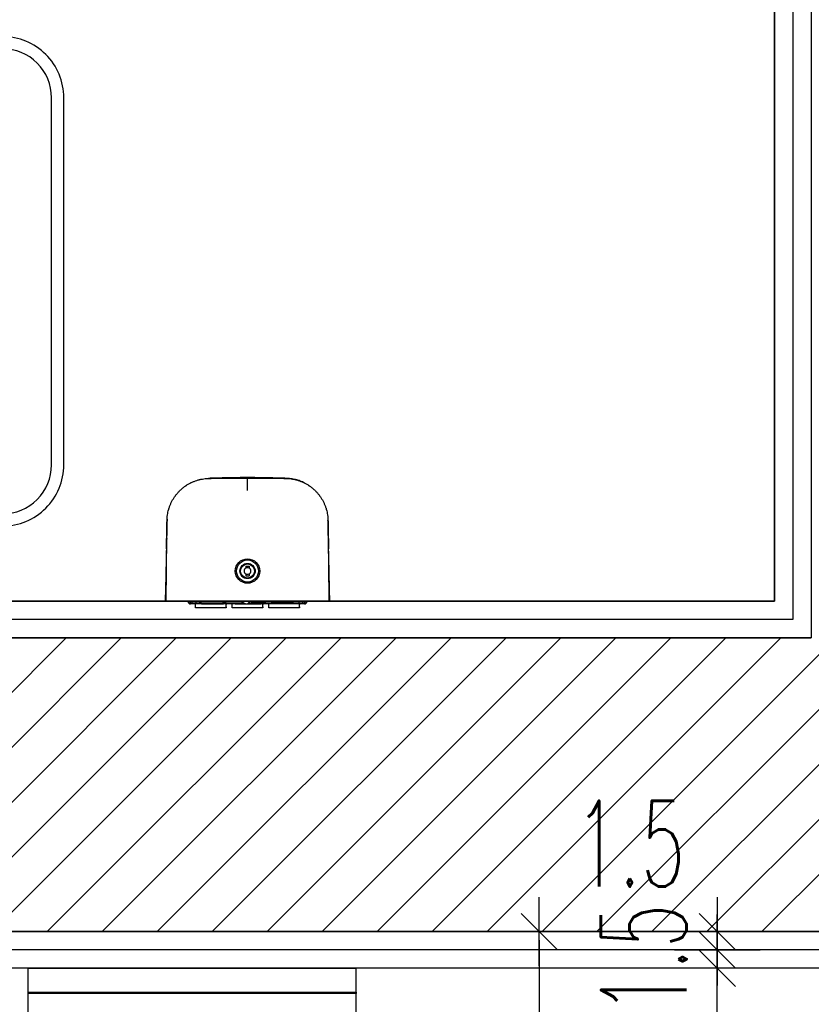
# Model space of a CAD drawing. Header units: centimetres. Extents: x -15121 to 30567, y -60641 to 0.
# Tile 43 of 256: x 2794 to 2859, y -25434 to -25353. Entities that reach past the tile are written whole.
import ezdxf

# ---------------------------------------------------------------- set-up
doc = ezdxf.new("R2010")
doc.units = ezdxf.units.CM
doc.header["$LTSCALE"] = 60
for name, color, linetype in [('A-----SZ', 8, 'Continuous'), ('AIKA podłoga wc pod meble', 8, 'Continuous'), ('AIKA sanitariaty', 7, 'Continuous'), ('AIKA TYNK', 5, 'Continuous'), ('AIKA widokowe', 7, 'Continuous'), ('AIKA wymiarowanie wc rzut', 7, 'Continuous'), ('AIKA ŚCIANA', 8, 'Continuous')]:
    doc.layers.add(name, color=color, linetype=linetype)
doc.styles.add('wymiar', font='txt.shx', dxfattribs={"width": 0.6})
doc.dimstyles.new('Dwudziestka', dxfattribs={"dimtxt": 7, "dimasz": 0.7, "dimexe": 5, "dimexo": 0, "dimgap": 2.5, "dimtad": 1, "dimtoh": 1, "dimdec": 3, "dimrnd": 0.5, "dimdsep": 46, "dimtxsty": 'wymiar', "dimblk": 'znacznik', "dimcen": 0, "dimdle": 5, "dimse1": 1, "dimse2": 1, "dimclrd": 256, "dimclre": 256, "dimclrt": 256, "dimadec": 0, "dimazin": 0, "dimtfac": 0.4, "dimtdec": 3, "dimtix": 1, "dimtofl": 0, "dimtmove": 2, "dimatfit": 3, "dimldrblk": 'znacznik', "dimfxl": 1, "dimtolj": 1, "dimarcsym": 0})

# ---------------------------------------------------------------- blocks, each defined once
blk = doc.blocks.new('SL umywalka 50 top')
at = {"layer": 'AIKA widokowe'}
for points in [[(-20, -39), (20, -39, 0.414214), (25, -34), (25, -4, 0.414214), (20, 1), (-20, 1, 0.414214), (-25, -4), (-25, -34, 0.414214)], [(-20, -38), (20, -38, 0.414214), (24, -34), (24, -4, 0.414214), (20, 0), (-20, 0, 0.414214), (-24, -4), (-24, -34, 0.414214)]]:
    blk.add_lwpolyline(points, format="xyb", close=True, dxfattribs=at)
blk.add_circle((0, -19), 4, dxfattribs=at)
blk = doc.blocks.new('sl dozownik papieru rzut')
at = {"layer": 'AIKA sanitariaty'}
for p, q in [((13.4, 0), (-13.4, 0)), ((-13.4, -1.95), (-13.4, 0)), ((13.4, -1.95), (13.4, 0)), ((13.4, -1.95), (-13.4, -1.95)), ((-13.4, -2.05), (13.4, -2.05)), ((-13.4, -9.494), (-13.4, -2.05)), ((-13.35, -2), (13.35, -2)), ((13.4, -9.494), (13.4, -2.05)), ((-6, -4.65), (-6, -8.35)), ((-5.85, -4.5), (-4.391, -4.5)), ((-5.55, -4.8), (5.583, -4.8)), ((4.391, -4.5), (-4.391, -4.5)), ((4.391, -4.5), (5.85, -4.5)), ((6, -8.35), (6, -4.65)), ((-5.7, -8.05), (-5.7, -4.95)), ((5.7, -4.95), (5.7, -8.05)), ((-4.391, -8.5), (-5.85, -8.5)), ((5.554, -8.2), (-5.553, -8.2)), ((-4.391, -8.5), (4.391, -8.5)), ((5.85, -8.5), (4.391, -8.5)), ((-6.132, -10.689), (-10.73, -10.04)), ((10.73, -10.04), (6.132, -10.689)), ((0, -13), (0, -11)), ((-9.5, -12.006), (-5.509, -12.668)), ((5.509, -12.668), (9.5, -12.006))]:
    blk.add_line(p, q, dxfattribs=at)
for centre, radius, start, end in [((-13.35, -1.95), 0.05, 180, 270), ((-13.35, -2.05), 0.05, 90, 180), ((13.35, -1.95), 0.05, 270, 0), ((13.35, -2.05), 0.05, 0, 90), ((-5.85, -4.65), 0.15, 90, 180), ((-5.55, -4.95), 0.15, 90, 180), ((5.55, -4.95), 0.15, 0, 90), ((5.85, -4.65), 0.15, 0, 90), ((-5.85, -8.35), 0.15, 180, 270), ((-5.55, -8.05), 0.15, 180, 270), ((5.55, -8.05), 0.15, 270, 0), ((5.85, -8.35), 0.15, 270, 0), ((-11.4, -9.494), 2, 180, 254.94535), ((11.4, -9.494), 2, 285.05465, 0)]:
    blk.add_arc(centre, radius, start, end, dxfattribs=at)
for points, knots in [([(-13.4, -9.494), (-13.4, -9.494), (-13.315, -9.513), (-12.98, -9.588), (-12.729, -9.644), (-12.118, -9.773), (-11.776, -9.843), (-11.178, -9.958), (-10.961, -9.998), (-10.73, -10.04)], [719.365815, 719.365815, 719.365815, 719.365815, 741.542046, 741.542046, 763.718271, 763.718271, 782.93566, 782.93566, 792.832229, 792.832229, 792.832229, 792.832229]), ([(10.73, -10.04), (11.04, -9.984), (11.326, -9.93), (12.013, -9.795), (12.371, -9.72), (12.797, -9.628), (12.922, -9.601), (13.13, -9.555), (13.212, -9.536), (13.357, -9.503), (13.4, -9.494), (13.4, -9.494)], [645.89816, 645.89816, 645.89816, 645.89816, 659.198751, 659.198751, 681.041661, 681.041661, 692.345192, 692.345192, 703.648717, 703.648717, 719.365815, 719.365815, 719.365815, 719.365815]), ([(-10.73, -10.04), (-10.73, -10.04), (-10.73, -10.041), (-10.731, -10.048), (-10.731, -10.054), (-10.732, -10.067), (-10.732, -10.073), (-10.733, -10.093), (-10.734, -10.106), (-10.735, -10.144), (-10.736, -10.17), (-10.736, -10.248), (-10.735, -10.299), (-10.726, -10.452), (-10.713, -10.553), (-10.656, -10.849), (-10.593, -11.035), (-10.399, -11.413), (-10.257, -11.591), (-9.921, -11.864), (-9.731, -11.957), (-9.528, -12)], [-0.008999, -0.008999, -0.008999, -0.008999, 0, 0, 0.195131, 0.195131, 0.390205, 0.390205, 0.780355, 0.780355, 1.560665, 1.560665, 3.121408, 3.121408, 6.243965, 6.243965, 12.498055, 12.498055, 20.307105, 20.307105, 28.11533, 28.11533, 28.11533, 28.11533]), ([(10.73, -10.04), (10.73, -10.04), (10.73, -10.041), (10.744, -10.248), (10.732, -10.454), (10.656, -10.849), (10.593, -11.035), (10.399, -11.413), (10.257, -11.591), (9.921, -11.865), (9.731, -11.957), (9.528, -12)], [-0.008936, -0.008936, -0.008936, -0.008936, 0, 0, 6.258249, 6.258249, 12.51788, 12.51788, 20.330205, 20.330205, 28.1424, 28.1424, 28.1424, 28.1424]), ([(-5.509, -12.668), (-5.626, -12.648), (-5.734, -12.579), (-5.921, -12.348), (-5.998, -12.188), (-6.106, -11.814), (-6.139, -11.608), (-6.166, -11.163), (-6.159, -10.927), (-6.132, -10.689), (-6.132, -10.689), (-6.132, -10.689)], [0, 0, 0, 0, 7.811334, 7.811334, 15.623566, 15.623566, 22.812435, 22.812435, 29.999926, 29.999926, 30.008028, 30.008028, 30.008028, 30.008028]), ([(-6.132, -10.689), (-5.792, -10.723), (-5.445, -10.756), (-4.323, -10.851), (-3.525, -10.903), (-2.069, -10.968), (-1.42, -10.987), (-0.511, -10.998), (-0.256, -11), (0, -11)], [665.068332, 665.068332, 665.068332, 665.068332, 674.873359, 674.873359, 696.15174, 696.15174, 712.840829, 712.840829, 719.36757, 719.36757, 719.36757, 719.36757]), ([(0, -11), (0.436, -11), (0.872, -10.995), (1.739, -10.977), (2.17, -10.963), (3.025, -10.926), (3.447, -10.903), (4.28, -10.85), (4.69, -10.82), (5.445, -10.756), (5.792, -10.723), (6.132, -10.689)], [719.36757, 719.36757, 719.36757, 719.36757, 730.491124, 730.491124, 741.614678, 741.614678, 752.738229, 752.738229, 763.861781, 763.861781, 773.666807, 773.666807, 773.666807, 773.666807]), ([(6.132, -10.689), (6.132, -10.689), (6.132, -10.689), (6.133, -10.697), (6.134, -10.704), (6.135, -10.719), (6.136, -10.727), (6.139, -10.749), (6.14, -10.764), (6.144, -10.808), (6.146, -10.838), (6.153, -10.926), (6.156, -10.985), (6.161, -11.16), (6.159, -11.275), (6.139, -11.608), (6.106, -11.814), (5.998, -12.188), (5.921, -12.348), (5.734, -12.579), (5.626, -12.648), (5.509, -12.668)], [-0.008087, -0.008087, -0.008087, -0.008087, 0, 0, 0.223897, 0.223897, 0.447699, 0.447699, 0.895311, 0.895311, 1.790581, 1.790581, 3.581414, 3.581414, 7.165142, 7.165142, 14.347918, 14.347918, 22.153528, 22.153528, 29.958241, 29.958241, 29.958241, 29.958241]), ([(-11.919, -11.425), (-11.919, -11.425), (-11.844, -11.445), (-11.546, -11.524), (-11.323, -11.582), (-10.779, -11.717), (-10.475, -11.79), (-9.938, -11.911), (-9.739, -11.955), (-9.528, -12)], [719.365815, 719.365815, 719.365815, 719.365815, 741.542046, 741.542046, 763.718271, 763.718271, 782.93566, 782.93566, 793.101387, 793.101387, 793.101387, 793.101387]), ([(-9.528, -12), (-9.526, -12), (-9.524, -12.001), (-9.517, -12.002), (-9.513, -12.003), (-9.506, -12.005), (-9.504, -12.005), (-9.501, -12.006), (-9.5, -12.006), (-9.5, -12.006)], [125.169211, 125.169211, 125.169211, 125.169211, 125.262842, 125.262842, 125.558179, 125.558179, 125.889339, 125.889339, 126.290447, 126.290447, 126.290447, 126.290447]), ([(9.5, -12.006), (9.5, -12.006), (9.501, -12.006), (9.509, -12.004), (9.513, -12.003), (9.522, -12.001), (9.525, -12.001), (9.528, -12)], [0, 0, 0, 0, 0.4713843, 0.4713843, 0.7522977, 0.7522977, 0.8768388, 0.8768388, 0.8768388, 0.8768388]), ([(9.528, -12), (9.81, -11.94), (10.07, -11.882), (10.686, -11.74), (11.004, -11.662), (11.383, -11.566), (11.494, -11.537), (11.679, -11.489), (11.752, -11.47), (11.882, -11.435), (11.919, -11.425), (11.919, -11.425)], [645.629, 645.629, 645.629, 645.629, 659.198751, 659.198751, 681.041661, 681.041661, 692.345192, 692.345192, 703.648717, 703.648717, 719.365815, 719.365815, 719.365815, 719.365815]), ([(-5.509, -12.668), (-5.508, -12.668), (-5.507, -12.668), (-5.502, -12.669), (-5.5, -12.669), (-5.5, -12.669)], [25.154736, 25.154736, 25.154736, 25.154736, 25.2068571, 25.2068571, 25.5412471, 25.5412471, 25.5412471, 25.5412471]), ([(-5.5, -12.669), (-5.183, -12.707), (-4.859, -12.743), (-3.846, -12.844), (-3.135, -12.899), (-1.841, -12.967), (-1.263, -12.986), (-0.455, -12.998), (-0.227, -13), (0, -13)], [664.576978, 664.576978, 664.576978, 664.576978, 674.873359, 674.873359, 696.15174, 696.15174, 712.840829, 712.840829, 719.36757, 719.36757, 719.36757, 719.36757]), ([(0, -13), (0.388, -13), (0.775, -12.995), (1.547, -12.976), (1.931, -12.961), (2.69, -12.923), (3.066, -12.899), (3.807, -12.843), (4.172, -12.811), (4.859, -12.743), (5.183, -12.707), (5.5, -12.669)], [719.36757, 719.36757, 719.36757, 719.36757, 730.491124, 730.491124, 741.614678, 741.614678, 752.738229, 752.738229, 763.861781, 763.861781, 774.158161, 774.158161, 774.158161, 774.158161]), ([(5.5, -12.669), (5.5, -12.669), (5.502, -12.669), (5.507, -12.668), (5.508, -12.668), (5.509, -12.668)], [0, 0, 0, 0, 0.3582778, 0.3582778, 0.4217256, 0.4217256, 0.4217256, 0.4217256])]:
    blk.add_open_spline(points, degree=3, knots=knots, dxfattribs=at)
blk = doc.blocks.new('SL dozownik góra')
at = {"layer": 'AIKA widokowe'}
for p, q in [((-9.479, -0.026), (-9.479, 0.009)), ((-9.379, -0.026), (-9.379, 0.009)), ((-9.258, 0.009), (-9.37, 0.009)), ((-9.279, 0.209), (-8.579, 0.209)), ((-8.579, 0.109), (-9.279, 0.109)), ((-9.149, 0.109), (-9.149, -0.026)), ((-8.879, 0.45), (-8.879, 0.509)), ((-8.879, 0.509), (-6.379, 0.509)), ((-8.879, 0.45), (-8.879, 0.238)), ((-8.879, 0.209), (-8.879, 0.238)), ((-8.829, -0.026), (-8.829, 0.109)), ((-8.579, 0.209), (-8.479, 0.209)), ((-8.479, 0.109), (-8.579, 0.109)), ((-8.479, 0.209), (-8.379, 0.209)), ((-8.479, 0.109), (-8.479, 0.209)), ((-8.379, 0.109), (-8.479, 0.109)), ((-8.379, 0.209), (-6.579, 0.209)), ((-8.379, 0.109), (-6.579, 0.109)), ((-6.629, 0.109), (-6.629, -0.036)), ((-6.629, 0.109), (-6.629, 0.109)), ((-6.579, 0.209), (-6.479, 0.209)), ((-6.479, 0.109), (-6.579, 0.109)), ((-6.479, 0.209), (-6.379, 0.209)), ((-6.479, 0.209), (-6.479, 0.109)), ((-6.379, 0.109), (-6.479, 0.109)), ((-6.379, 0.509), (-6.379, 0.45)), ((-6.379, 0.45), (-6.379, 0.238)), ((-6.379, 0.238), (-6.379, 0.209)), ((-6.379, 0.209), (-5.75, 0.209)), ((-5.75, 0.109), (-6.379, 0.109)), ((-6.129, 0.109), (-6.129, 0.103)), ((-6.129, 0.109), (-6.129, 0.109)), ((-6.129, 0.103), (-5.716, 0.103)), ((-5.879, 0.45), (-5.879, 0.509)), ((-5.879, 0.509), (-3.379, 0.509)), ((-5.879, 0.45), (-5.879, 0.238)), ((-5.879, 0.209), (-5.879, 0.238)), ((-3.629, 0.209), (-5.75, 0.209)), ((-5.68, 0.08), (-5.574, -0.026)), ((-5.433, -0.026), (-5.609, 0.15)), ((-4.714, 0.109), (-5.568, 0.109)), ((-5.561, 0.103), (-4.929, 0.103)), ((-4.929, 0.103), (-4.929, 0.109)), ((-4.929, 0.109), (-4.929, 0.109)), ((-4.66, 0.163), (-4.849, -0.026)), ((-3.629, 0.109), (-4.308, 0.109)), ((-3.129, 0.103), (-4.297, 0.103)), ((-3.629, 0.209), (-3.429, 0.209)), ((-3.429, 0.109), (-3.629, 0.109)), ((-3.429, 0.209), (-3.229, 0.209)), ((-3.429, 0.109), (-3.429, 0.209)), ((-3.229, 0.109), (-3.429, 0.109)), ((-3.379, 0.509), (-3.379, 0.45)), ((-3.379, 0.45), (-3.379, 0.238)), ((-3.379, 0.238), (-3.379, 0.209)), ((-3.229, 0.209), (-2.879, 0.209)), ((-2.879, 0.109), (-3.229, 0.109)), ((-3.129, 0.109), (-3.129, 0.103)), ((-3.129, 0.109), (-3.129, 0.109)), ((-2.879, 0.45), (-2.879, 0.509)), ((-2.879, 0.509), (-0.379, 0.509)), ((-2.879, 0.45), (-2.879, 0.238)), ((-2.879, 0.209), (-2.879, 0.238)), ((-2.879, 0.209), (-2.779, 0.209)), ((-2.879, 0.109), (-2.779, 0.109)), ((-2.779, 0.209), (-2.679, 0.209)), ((-2.779, 0.209), (-2.779, 0.109)), ((-2.779, 0.109), (-2.679, 0.109)), ((-0.879, 0.209), (-2.679, 0.209)), ((-0.879, 0.109), (-2.679, 0.109)), ((-2.629, 0.109), (-2.629, -0.036)), ((-2.629, 0.109), (-2.629, 0.109)), ((-0.879, 0.209), (-0.779, 0.209)), ((-0.879, 0.109), (-0.779, 0.109)), ((-0.779, 0.209), (-0.679, 0.209)), ((-0.779, 0.109), (-0.779, 0.209)), ((-0.779, 0.109), (-0.679, 0.109)), ((-0.679, 0.209), (0.021, 0.209)), ((0.021, 0.109), (-0.679, 0.109)), ((-0.429, 0.109), (-0.429, -0.026)), ((-0.379, 0.509), (-0.379, 0.45)), ((-0.379, 0.45), (-0.379, 0.238)), ((-0.379, 0.238), (-0.379, 0.209)), ((-0.109, 0.109), (-0.109, -0.026)), ((0.112, 0.009), (0, 0.009)), ((0.121, 0.009), (0.121, -0.026)), ((0.221, 0.009), (0.221, -0.026)), ((-4.754, -2.241), (-4.754, -2.086)), ((-4.504, -2.086), (-4.754, -2.086)), ((-4.754, -2.262), (-4.754, -2.241)), ((-4.504, -2.241), (-4.504, -2.086)), ((-4.504, -2.241), (-4.504, -2.262)), ((-4.754, -2.731), (-4.754, -2.71)), ((-4.754, -2.886), (-4.754, -2.731)), ((-4.504, -2.886), (-4.754, -2.886)), ((-4.504, -2.71), (-4.504, -2.731)), ((-4.504, -2.886), (-4.504, -2.731)), ((-11.255, -4.306), (-11.255, -4.306)), ((1.997, -4.306), (1.997, -4.306)), ((-11.236, -5.146), (-11.236, -5.146)), ((1.978, -5.146), (1.978, -5.146)), ((-11.209, -6.366), (-11.207, -6.517)), ((-11.208, -6.376), (-11.207, -6.501))]:
    blk.add_line(p, q, dxfattribs=at)
for radius in [1, 0.9, 0.625, 0.575]:
    blk.add_circle((-4.629, -2.486), radius, dxfattribs=at)
for centre, radius, start, end in [((-9.279, 0.009), 0.2, 90, 180), ((-9.279, 0.009), 0.1, 90, 180), ((-9.37, 0), 0.009, 90, 180), ((-9.258, 0), 0.009, 0, 90), ((-5.75, 0.009), 0.2, 45, 90), ((-5.75, 0.009), 0.1, 45, 90), ((-4.589, 0.093), 0.1, 85.83277, 135), ((-4.629, -0.456), 0.65, 42.18599, 85.83277), ((0, 0), 0.009, 90, 180), ((0.021, 0.009), 0.2, 0, 90), ((0.021, 0.009), 0.1, 0, 90), ((0.112, 0), 0.009, 0, 90), ((-4.629, -2.486), 0.275, 117.03569, 242.96431), ((-4.629, -2.486), 0.256, 60.79407, 119.20593), ((-4.629, -2.486), 0.275, 297.03569, 62.96431), ((-4.629, -2.486), 0.256, 240.79407, 299.20593), ((-11.235, -4.306), 0.02, 182.1155, 232.66012), ((1.977, -4.306), 0.02, 307.09269, 359.64295), ((-11.216, -5.146), 0.02, 141.30303, 181.35765), ((1.958, -5.146), 0.02, 358.84086, 39.05333), ((-7.684, -6.486), 3.523, 180.5, 180.91114), ((-1.574, -6.486), 3.523, 356.09612, 359.45377), ((-1.574, -6.486), 3.523, 356.24723, 359.5)]:
    blk.add_arc(centre, radius, start, end, dxfattribs=at)
for points, degree in [([(-11.351, -0.026), (-11.352, -0.026), (-11.274, -0.026)], 2), ([(-10.884, -0.036), (-11.008, -0.033), (-11.131, -0.03), (-11.255, -0.027)], 3), ([(-10.292, -0.026), (-7.461, -0.026), (-4.629, -0.026)], 2), ([(-4.629, -0.026), (-1.797, -0.026), (1.034, -0.026)], 2), ([(1.997, -0.027), (1.873, -0.03), (1.75, -0.033), (1.626, -0.036)], 3), ([(2.016, -0.026), (2.094, -0.026), (2.093, -0.026)], 2), ([(-0.023, -9.703), (-0.005, -9.695), (0.013, -9.686), (0.031, -9.677)], 3)]:
    blk.add_open_spline(points, degree=degree, dxfattribs=at)
for points, knots in [([(-11.351, -0.026), (-11.346, -0.275), (-11.335, -0.753), (-11.319, -1.442), (-11.305, -2.073), (-11.292, -2.647), (-11.281, -3.164), (-11.271, -3.624), (-11.262, -3.998), (-11.257, -4.219), (-11.255, -4.306)], [0, 0, 0, 0, 0.174298, 0.335211, 0.482738, 0.616879, 0.737634, 0.845004, 0.938988, 1, 1, 1, 1]), ([(-11.274, -0.026), (-11.273, -0.026), (-11.272, -0.026), (-11.265, -0.026), (-11.26, -0.026), (-11.247, -0.026), (-11.239, -0.026), (-11.224, -0.026), (-11.219, -0.026), (-11.208, -0.026), (-11.202, -0.026), (-11.183, -0.026), (-11.17, -0.026), (-11.139, -0.026), (-11.123, -0.026), (-11.087, -0.026), (-11.068, -0.026), (-11.043, -0.026), (-11.037, -0.026), (-11.027, -0.026), (-11.011, -0.026), (-10.994, -0.026), (-10.961, -0.026), (-10.913, -0.026), (-10.862, -0.026), (-10.822, -0.026), (-10.809, -0.026), (-10.788, -0.026), (-10.781, -0.026), (-10.767, -0.026), (-10.76, -0.026), (-10.725, -0.026), (-10.696, -0.026), (-10.638, -0.026), (-10.608, -0.026), (-10.547, -0.026), (-10.516, -0.026), (-10.476, -0.026), (-10.468, -0.026), (-10.452, -0.026), (-10.428, -0.026), (-10.405, -0.026), (-10.356, -0.026), (-10.324, -0.026), (-10.292, -0.026)], [0, 0, 0, 0, 0.0625, 0.0625, 0.125, 0.125, 0.1875, 0.1875, 0.21875, 0.21875, 0.25, 0.25, 0.3125, 0.3125, 0.375, 0.375, 0.4375, 0.4375, 0.453125, 0.453125, 0.46875, 0.5, 0.5, 0.5625, 0.625, 0.625, 0.65625, 0.65625, 0.671875, 0.671875, 0.6875, 0.6875, 0.75, 0.75, 0.8125, 0.8125, 0.875, 0.875, 0.890625, 0.890625, 0.90625, 0.9375, 0.9375, 1, 1, 1, 1]), ([(-4.629, -10.065), (-5.264, -10.065), (-5.899, -10.064), (-6.693, -10.061), (-6.931, -10.059), (-7.208, -10.058), (-7.328, -10.058), (-7.407, -10.058), (-7.447, -10.058), (-7.526, -10.058), (-7.585, -10.058), (-7.645, -10.057), (-7.685, -10.057), (-7.705, -10.057), (-7.764, -10.056), (-7.804, -10.055), (-7.863, -10.052), (-7.883, -10.051), (-7.922, -10.049), (-7.942, -10.048), (-8.04, -10.041), (-8.119, -10.032), (-8.275, -10.01), (-8.353, -9.996), (-8.469, -9.972), (-8.508, -9.963), (-8.565, -9.948), (-8.585, -9.943), (-8.623, -9.933), (-8.642, -9.928), (-8.737, -9.901), (-8.812, -9.877), (-8.96, -9.824), (-9.033, -9.795), (-9.177, -9.732), (-9.248, -9.698), (-9.387, -9.626), (-9.455, -9.587), (-9.557, -9.526), (-9.59, -9.505), (-9.64, -9.472), (-9.656, -9.461), (-9.689, -9.439), (-9.706, -9.427), (-9.786, -9.37), (-9.849, -9.323), (-9.971, -9.223), (-10.031, -9.172), (-10.145, -9.065), (-10.201, -9.01), (-10.308, -8.895), (-10.36, -8.836), (-10.435, -8.745), (-10.46, -8.714), (-10.49, -8.674), (-10.496, -8.666), (-10.508, -8.65), (-10.526, -8.627), (-10.543, -8.603), (-10.601, -8.522), (-10.644, -8.456), (-10.727, -8.322), (-10.804, -8.186), (-10.873, -8.045), (-10.936, -7.901), (-10.966, -7.828), (-11.006, -7.717), (-11.019, -7.68), (-11.035, -7.632), (-11.038, -7.623), (-11.044, -7.604), (-11.052, -7.576), (-11.061, -7.547), (-11.088, -7.452), (-11.107, -7.376), (-11.14, -7.223), (-11.154, -7.146), (-11.177, -6.991), (-11.186, -6.914), (-11.195, -6.797), (-11.198, -6.759), (-11.201, -6.7), (-11.202, -6.681), (-11.203, -6.642), (-11.204, -6.622), (-11.204, -6.583), (-11.205, -6.563), (-11.205, -6.524), (-11.206, -6.485), (-11.206, -6.446), (-11.206, -6.407), (-11.206, -6.387), (-11.207, -6.328), (-11.207, -6.289), (-11.208, -6.211), (-11.208, -6.172), (-11.211, -5.976), (-11.212, -5.819), (-11.22, -5.037), (-11.227, -4.41), (-11.241, -3.158), (-11.247, -2.531), (-11.261, -1.279), (-11.267, -0.652), (-11.274, -0.026)], [0, 0, 0, 0, 0.125, 0.125, 0.15625, 0.171875, 0.179687, 0.179687, 0.1875, 0.1875, 0.195312, 0.199219, 0.199219, 0.203125, 0.203125, 0.210937, 0.210937, 0.214844, 0.214844, 0.21875, 0.21875, 0.234375, 0.234375, 0.25, 0.25, 0.257812, 0.257812, 0.261719, 0.261719, 0.265625, 0.265625, 0.28125, 0.28125, 0.296875, 0.296875, 0.3125, 0.3125, 0.328125, 0.328125, 0.335937, 0.335937, 0.339844, 0.339844, 0.34375, 0.34375, 0.359375, 0.359375, 0.375, 0.375, 0.390625, 0.390625, 0.40625, 0.40625, 0.414062, 0.414062, 0.416016, 0.416016, 0.417969, 0.421875, 0.421875, 0.4375, 0.4375, 0.453125, 0.46875, 0.46875, 0.484375, 0.484375, 0.492187, 0.492187, 0.494141, 0.494141, 0.496094, 0.5, 0.5, 0.515625, 0.515625, 0.53125, 0.53125, 0.546875, 0.546875, 0.554687, 0.554687, 0.558594, 0.558594, 0.5625, 0.5625, 0.566406, 0.566406, 0.570312, 0.574219, 0.574219, 0.578125, 0.578125, 0.585937, 0.585937, 0.59375, 0.59375, 0.625, 0.625, 0.75, 0.75, 0.875, 0.875, 1, 1, 1, 1]), ([(2.016, -0.026), (2.009, -0.652), (2.003, -1.279), (1.989, -2.531), (1.983, -3.158), (1.969, -4.41), (1.962, -5.037), (1.954, -5.819), (1.953, -5.976), (1.95, -6.172), (1.95, -6.211), (1.949, -6.289), (1.949, -6.328), (1.948, -6.387), (1.948, -6.407), (1.948, -6.446), (1.948, -6.485), (1.947, -6.524), (1.947, -6.563), (1.946, -6.583), (1.946, -6.622), (1.945, -6.642), (1.944, -6.681), (1.943, -6.7), (1.94, -6.759), (1.937, -6.797), (1.928, -6.914), (1.919, -6.991), (1.896, -7.146), (1.882, -7.223), (1.849, -7.376), (1.83, -7.452), (1.803, -7.547), (1.794, -7.576), (1.786, -7.604), (1.78, -7.623), (1.777, -7.632), (1.761, -7.68), (1.748, -7.717), (1.708, -7.828), (1.678, -7.901), (1.615, -8.045), (1.546, -8.186), (1.469, -8.322), (1.386, -8.456), (1.343, -8.522), (1.285, -8.603), (1.268, -8.627), (1.25, -8.65), (1.238, -8.666), (1.232, -8.674), (1.202, -8.714), (1.177, -8.745), (1.102, -8.836), (1.05, -8.895), (0.943, -9.01), (0.887, -9.065), (0.773, -9.172), (0.713, -9.223), (0.591, -9.323), (0.528, -9.37), (0.448, -9.427), (0.431, -9.439), (0.398, -9.461), (0.382, -9.472), (0.332, -9.505), (0.299, -9.526), (0.197, -9.587), (0.129, -9.626), (-0.01, -9.698), (-0.081, -9.732), (-0.225, -9.795), (-0.298, -9.824), (-0.446, -9.877), (-0.521, -9.901), (-0.616, -9.928), (-0.635, -9.933), (-0.673, -9.943), (-0.693, -9.948), (-0.75, -9.963), (-0.789, -9.972), (-0.905, -9.996), (-0.983, -10.01), (-1.139, -10.032), (-1.218, -10.041), (-1.316, -10.048), (-1.336, -10.049), (-1.375, -10.051), (-1.395, -10.052), (-1.454, -10.055), (-1.494, -10.056), (-1.553, -10.057), (-1.573, -10.057), (-1.613, -10.057), (-1.673, -10.058), (-1.732, -10.058), (-1.811, -10.058), (-1.851, -10.058), (-1.93, -10.058), (-2.05, -10.058), (-2.327, -10.059), (-2.565, -10.061), (-3.359, -10.064), (-3.994, -10.065), (-4.629, -10.065)], [0, 0, 0, 0, 0.125, 0.125, 0.25, 0.25, 0.375, 0.375, 0.40625, 0.40625, 0.414063, 0.414063, 0.421875, 0.421875, 0.425781, 0.425781, 0.429688, 0.433594, 0.433594, 0.4375, 0.4375, 0.441406, 0.441406, 0.445313, 0.445313, 0.453125, 0.453125, 0.46875, 0.46875, 0.484375, 0.484375, 0.5, 0.5, 0.503906, 0.505859, 0.505859, 0.507813, 0.507813, 0.515625, 0.515625, 0.53125, 0.53125, 0.546875, 0.5625, 0.5625, 0.578125, 0.578125, 0.582031, 0.583984, 0.583984, 0.585938, 0.585938, 0.59375, 0.59375, 0.609375, 0.609375, 0.625, 0.625, 0.640625, 0.640625, 0.65625, 0.65625, 0.660156, 0.660156, 0.664063, 0.664063, 0.671875, 0.671875, 0.6875, 0.6875, 0.703125, 0.703125, 0.71875, 0.71875, 0.734375, 0.734375, 0.738281, 0.738281, 0.742188, 0.742188, 0.75, 0.75, 0.765625, 0.765625, 0.78125, 0.78125, 0.785156, 0.785156, 0.789063, 0.789063, 0.796875, 0.796875, 0.800781, 0.800781, 0.804688, 0.8125, 0.8125, 0.820313, 0.820313, 0.828125, 0.84375, 0.875, 0.875, 1, 1, 1, 1]), ([(1.034, -0.026), (1.066, -0.026), (1.098, -0.026), (1.147, -0.026), (1.17, -0.026), (1.194, -0.026), (1.21, -0.026), (1.218, -0.026), (1.258, -0.026), (1.289, -0.026), (1.35, -0.026), (1.38, -0.026), (1.438, -0.026), (1.467, -0.026), (1.502, -0.026), (1.509, -0.026), (1.523, -0.026), (1.53, -0.026), (1.551, -0.026), (1.564, -0.026), (1.604, -0.026), (1.655, -0.026), (1.703, -0.026), (1.736, -0.026), (1.753, -0.026), (1.769, -0.026), (1.779, -0.026), (1.785, -0.026), (1.81, -0.026), (1.829, -0.026), (1.865, -0.026), (1.881, -0.026), (1.912, -0.026), (1.925, -0.026), (1.944, -0.026), (1.95, -0.026), (1.961, -0.026), (1.966, -0.026), (1.981, -0.026), (1.989, -0.026), (2.002, -0.026), (2.007, -0.026), (2.014, -0.026), (2.015, -0.026), (2.016, -0.026)], [0, 0, 0, 0, 0.0625, 0.0625, 0.09375, 0.109375, 0.109375, 0.125, 0.125, 0.1875, 0.1875, 0.25, 0.25, 0.3125, 0.3125, 0.328125, 0.328125, 0.34375, 0.34375, 0.375, 0.375, 0.4375, 0.5, 0.5, 0.53125, 0.546875, 0.546875, 0.5625, 0.5625, 0.625, 0.625, 0.6875, 0.6875, 0.75, 0.75, 0.78125, 0.78125, 0.8125, 0.8125, 0.875, 0.875, 0.9375, 0.9375, 1, 1, 1, 1]), ([(1.997, -4.306), (1.998, -4.282), (2.002, -4.079), (2.011, -3.676), (2.025, -3.075), (2.04, -2.407), (2.056, -1.672), (2.074, -0.871), (2.087, -0.315), (2.093, -0.026)], [0, 0, 0, 0, 0.017073, 0.142038, 0.282546, 0.438596, 0.610188, 0.797323, 1, 1, 1, 1]), ([(-11.236, -5.146), (-11.236, -5.146), (-11.236, -5.145), (-11.236, -5.144), (-11.236, -5.144), (-11.236, -5.143), (-11.236, -5.141), (-11.236, -5.14), (-11.236, -5.136), (-11.236, -5.129), (-11.236, -5.12), (-11.236, -5.112), (-11.236, -5.109), (-11.237, -5.103), (-11.237, -5.1), (-11.237, -5.09), (-11.237, -5.076), (-11.237, -5.06), (-11.238, -5.047), (-11.238, -5.04), (-11.238, -5.033), (-11.238, -5.028), (-11.238, -5.026), (-11.238, -5.013), (-11.239, -5.003), (-11.239, -4.982), (-11.24, -4.96), (-11.24, -4.936), (-11.24, -4.921), (-11.241, -4.918), (-11.241, -4.912), (-11.241, -4.909), (-11.241, -4.899), (-11.241, -4.893), (-11.241, -4.874), (-11.242, -4.848), (-11.243, -4.822), (-11.243, -4.802), (-11.243, -4.791), (-11.243, -4.781), (-11.244, -4.774), (-11.244, -4.771), (-11.244, -4.754), (-11.244, -4.74), (-11.245, -4.712), (-11.245, -4.699), (-11.246, -4.672), (-11.246, -4.658), (-11.247, -4.638), (-11.247, -4.631), (-11.247, -4.617), (-11.247, -4.611), (-11.248, -4.591), (-11.248, -4.565), (-11.249, -4.541), (-11.249, -4.522), (-11.249, -4.516), (-11.25, -4.508), (-11.25, -4.505), (-11.25, -4.499), (-11.25, -4.484), (-11.251, -4.459), (-11.251, -4.439), (-11.252, -4.42), (-11.252, -4.411), (-11.252, -4.4), (-11.252, -4.397), (-11.252, -4.393), (-11.252, -4.387), (-11.252, -4.381), (-11.253, -4.37), (-11.253, -4.355), (-11.253, -4.344), (-11.253, -4.336), (-11.254, -4.333), (-11.254, -4.33), (-11.254, -4.329), (-11.254, -4.327), (-11.254, -4.325), (-11.254, -4.32), (-11.254, -4.314), (-11.254, -4.31), (-11.254, -4.307), (-11.254, -4.306), (-11.254, -4.306)], [0, 0, 0, 0, 0.023159, 0.023159, 0.031037, 0.031037, 0.038915, 0.05467, 0.05467, 0.086181, 0.117692, 0.117692, 0.133448, 0.133448, 0.149203, 0.149203, 0.180714, 0.212225, 0.212225, 0.227981, 0.235858, 0.235858, 0.243736, 0.243736, 0.275247, 0.275247, 0.306758, 0.338269, 0.338269, 0.346147, 0.346147, 0.354025, 0.354025, 0.36978, 0.36978, 0.401291, 0.432802, 0.432802, 0.448558, 0.456435, 0.456435, 0.464313, 0.464313, 0.495824, 0.495824, 0.527335, 0.527335, 0.558846, 0.558846, 0.574602, 0.574602, 0.590357, 0.590357, 0.621868, 0.653379, 0.653379, 0.669135, 0.669135, 0.677012, 0.677012, 0.68489, 0.716401, 0.747912, 0.747912, 0.779423, 0.779423, 0.787301, 0.787301, 0.795179, 0.810934, 0.810934, 0.842445, 0.873956, 0.873956, 0.889712, 0.889712, 0.897589, 0.897589, 0.905467, 0.905467, 0.936978, 0.968489, 0.968489, 1, 1, 1, 1]), ([(-11.248, -4.306), (-11.248, -4.306), (-11.248, -4.307), (-11.247, -4.309), (-11.247, -4.309), (-11.247, -4.31), (-11.247, -4.311), (-11.247, -4.313), (-11.247, -4.317), (-11.247, -4.324), (-11.247, -4.333), (-11.247, -4.341), (-11.246, -4.344), (-11.246, -4.35), (-11.246, -4.353), (-11.246, -4.363), (-11.246, -4.377), (-11.245, -4.393), (-11.245, -4.406), (-11.245, -4.413), (-11.245, -4.42), (-11.245, -4.425), (-11.245, -4.427), (-11.244, -4.439), (-11.244, -4.45), (-11.244, -4.471), (-11.243, -4.493), (-11.243, -4.516), (-11.242, -4.532), (-11.242, -4.535), (-11.242, -4.541), (-11.242, -4.544), (-11.242, -4.553), (-11.242, -4.56), (-11.242, -4.579), (-11.241, -4.605), (-11.241, -4.631), (-11.24, -4.651), (-11.24, -4.661), (-11.24, -4.672), (-11.24, -4.679), (-11.24, -4.682), (-11.239, -4.699), (-11.239, -4.713), (-11.238, -4.74), (-11.238, -4.754), (-11.238, -4.781), (-11.237, -4.795), (-11.237, -4.815), (-11.237, -4.822), (-11.237, -4.835), (-11.237, -4.842), (-11.236, -4.862), (-11.236, -4.887), (-11.235, -4.912), (-11.235, -4.93), (-11.235, -4.936), (-11.235, -4.945), (-11.235, -4.948), (-11.235, -4.954), (-11.234, -4.969), (-11.234, -4.993), (-11.234, -5.014), (-11.233, -5.033), (-11.233, -5.042), (-11.233, -5.053), (-11.233, -5.055), (-11.233, -5.06), (-11.233, -5.066), (-11.233, -5.072), (-11.232, -5.083), (-11.232, -5.097), (-11.232, -5.109), (-11.232, -5.117), (-11.232, -5.119), (-11.232, -5.123), (-11.232, -5.124), (-11.232, -5.126), (-11.232, -5.127), (-11.232, -5.132), (-11.232, -5.139), (-11.231, -5.143), (-11.231, -5.146), (-11.231, -5.146), (-11.232, -5.146)], [0, 0, 0, 0, 0.03125, 0.03125, 0.039062, 0.039062, 0.046875, 0.0625, 0.0625, 0.09375, 0.125, 0.125, 0.140625, 0.140625, 0.15625, 0.15625, 0.1875, 0.21875, 0.21875, 0.234375, 0.242187, 0.242187, 0.25, 0.25, 0.28125, 0.28125, 0.3125, 0.34375, 0.34375, 0.351562, 0.351562, 0.359375, 0.359375, 0.375, 0.375, 0.40625, 0.4375, 0.4375, 0.453125, 0.460937, 0.460937, 0.46875, 0.46875, 0.5, 0.5, 0.53125, 0.53125, 0.5625, 0.5625, 0.578125, 0.578125, 0.59375, 0.59375, 0.625, 0.65625, 0.65625, 0.671875, 0.671875, 0.679687, 0.679687, 0.6875, 0.71875, 0.75, 0.75, 0.78125, 0.78125, 0.789062, 0.789062, 0.796875, 0.8125, 0.8125, 0.84375, 0.875, 0.875, 0.890625, 0.890625, 0.898437, 0.898437, 0.90625, 0.90625, 0.9375, 0.96875, 0.96875, 1, 1, 1, 1]), ([(1.974, -5.146), (1.973, -5.146), (1.973, -5.146), (1.973, -5.143), (1.974, -5.139), (1.974, -5.132), (1.974, -5.127), (1.974, -5.126), (1.974, -5.124), (1.974, -5.123), (1.974, -5.119), (1.974, -5.117), (1.974, -5.109), (1.974, -5.097), (1.974, -5.083), (1.975, -5.072), (1.975, -5.066), (1.975, -5.06), (1.975, -5.055), (1.975, -5.053), (1.975, -5.042), (1.975, -5.033), (1.976, -5.014), (1.976, -4.993), (1.976, -4.969), (1.977, -4.954), (1.977, -4.948), (1.977, -4.945), (1.977, -4.936), (1.977, -4.93), (1.977, -4.912), (1.978, -4.887), (1.978, -4.862), (1.979, -4.842), (1.979, -4.835), (1.979, -4.822), (1.979, -4.815), (1.979, -4.795), (1.98, -4.781), (1.98, -4.754), (1.98, -4.74), (1.981, -4.713), (1.981, -4.699), (1.982, -4.682), (1.982, -4.679), (1.982, -4.672), (1.982, -4.661), (1.982, -4.651), (1.983, -4.631), (1.983, -4.605), (1.984, -4.579), (1.984, -4.56), (1.984, -4.553), (1.984, -4.544), (1.984, -4.541), (1.984, -4.535), (1.984, -4.532), (1.985, -4.516), (1.985, -4.493), (1.986, -4.471), (1.986, -4.45), (1.986, -4.439), (1.987, -4.427), (1.987, -4.425), (1.987, -4.42), (1.987, -4.413), (1.987, -4.406), (1.987, -4.393), (1.988, -4.377), (1.988, -4.363), (1.988, -4.353), (1.988, -4.35), (1.988, -4.344), (1.989, -4.341), (1.989, -4.333), (1.989, -4.324), (1.989, -4.317), (1.989, -4.313), (1.989, -4.311), (1.989, -4.31), (1.989, -4.309), (1.989, -4.309), (1.99, -4.307), (1.99, -4.306), (1.99, -4.306)], [0, 0, 0, 0, 0.03125, 0.03125, 0.0625, 0.09375, 0.09375, 0.101563, 0.101563, 0.109375, 0.109375, 0.125, 0.125, 0.15625, 0.1875, 0.1875, 0.203125, 0.210938, 0.210938, 0.21875, 0.21875, 0.25, 0.25, 0.28125, 0.3125, 0.320313, 0.320313, 0.328125, 0.328125, 0.34375, 0.34375, 0.375, 0.40625, 0.40625, 0.421875, 0.421875, 0.4375, 0.4375, 0.46875, 0.46875, 0.5, 0.5, 0.53125, 0.53125, 0.539063, 0.539063, 0.546875, 0.5625, 0.5625, 0.59375, 0.625, 0.625, 0.640625, 0.640625, 0.648438, 0.648438, 0.65625, 0.65625, 0.6875, 0.71875, 0.71875, 0.75, 0.75, 0.757813, 0.757813, 0.765625, 0.78125, 0.78125, 0.8125, 0.84375, 0.84375, 0.859375, 0.859375, 0.875, 0.875, 0.90625, 0.9375, 0.9375, 0.953125, 0.960938, 0.960938, 0.96875, 0.96875, 1, 1, 1, 1]), ([(1.996, -4.306), (1.996, -4.306), (1.996, -4.307), (1.996, -4.31), (1.996, -4.314), (1.996, -4.32), (1.996, -4.325), (1.996, -4.327), (1.996, -4.329), (1.996, -4.33), (1.996, -4.333), (1.995, -4.336), (1.995, -4.344), (1.995, -4.355), (1.995, -4.37), (1.994, -4.381), (1.994, -4.387), (1.994, -4.393), (1.994, -4.397), (1.994, -4.4), (1.994, -4.411), (1.994, -4.42), (1.993, -4.439), (1.993, -4.459), (1.992, -4.484), (1.992, -4.499), (1.992, -4.505), (1.992, -4.508), (1.991, -4.516), (1.991, -4.522), (1.991, -4.541), (1.99, -4.565), (1.99, -4.591), (1.989, -4.611), (1.989, -4.617), (1.989, -4.631), (1.989, -4.638), (1.988, -4.658), (1.988, -4.672), (1.987, -4.699), (1.987, -4.712), (1.986, -4.74), (1.986, -4.754), (1.986, -4.771), (1.986, -4.774), (1.985, -4.781), (1.985, -4.791), (1.985, -4.802), (1.985, -4.822), (1.984, -4.848), (1.983, -4.874), (1.983, -4.893), (1.983, -4.899), (1.983, -4.909), (1.983, -4.912), (1.983, -4.918), (1.982, -4.921), (1.982, -4.936), (1.982, -4.96), (1.981, -4.982), (1.981, -5.003), (1.98, -5.013), (1.98, -5.026), (1.98, -5.028), (1.98, -5.033), (1.98, -5.04), (1.98, -5.047), (1.979, -5.06), (1.979, -5.076), (1.979, -5.09), (1.979, -5.1), (1.979, -5.103), (1.978, -5.109), (1.978, -5.112), (1.978, -5.12), (1.978, -5.129), (1.978, -5.136), (1.978, -5.14), (1.978, -5.141), (1.978, -5.143), (1.978, -5.144), (1.978, -5.144), (1.978, -5.145), (1.978, -5.146), (1.978, -5.146)], [0, 0, 0, 0, 0.03178, 0.03178, 0.063561, 0.095341, 0.095341, 0.103286, 0.103286, 0.111231, 0.111231, 0.127121, 0.127121, 0.158902, 0.190682, 0.190682, 0.206572, 0.214517, 0.214517, 0.222462, 0.222462, 0.254243, 0.254243, 0.286023, 0.317803, 0.325748, 0.325748, 0.333693, 0.333693, 0.349583, 0.349583, 0.381364, 0.413144, 0.413144, 0.429034, 0.429034, 0.444924, 0.444924, 0.476705, 0.476705, 0.508485, 0.508485, 0.540265, 0.540265, 0.54821, 0.54821, 0.556156, 0.572046, 0.572046, 0.603826, 0.635606, 0.635606, 0.651496, 0.651496, 0.659442, 0.659442, 0.667387, 0.667387, 0.699167, 0.730947, 0.730947, 0.762728, 0.762728, 0.770673, 0.770673, 0.778618, 0.794508, 0.794508, 0.826288, 0.858069, 0.858069, 0.873959, 0.873959, 0.889849, 0.889849, 0.921629, 0.953409, 0.953409, 0.9693, 0.977245, 0.977245, 0.98519, 0.98519, 1, 1, 1, 1]), ([(-11.236, -5.146), (-11.236, -5.153), (-11.236, -5.183), (-11.234, -5.229), (-11.233, -5.286), (-11.232, -5.353), (-11.23, -5.433), (-11.228, -5.519), (-11.226, -5.602), (-11.224, -5.683), (-11.223, -5.765), (-11.221, -5.848), (-11.219, -5.93), (-11.217, -6.008), (-11.215, -6.083), (-11.214, -6.154), (-11.212, -6.221), (-11.211, -6.285), (-11.209, -6.345), (-11.208, -6.401), (-11.207, -6.453), (-11.206, -6.501), (-11.205, -6.546), (-11.204, -6.585), (-11.204, -6.607), (-11.204, -6.617)], [0, 0, 0, 0, 0.001486, 0.007177, 0.011069, 0.015278, 0.025345, 0.038385, 0.054841, 0.074931, 0.098773, 0.130706, 0.167697, 0.209788, 0.257008, 0.309376, 0.366907, 0.429612, 0.497499, 0.570576, 0.648846, 0.732314, 0.820984, 0.914859, 1, 1, 1, 1]), ([(1.946, -6.62), (1.946, -6.617), (1.946, -6.61), (1.946, -6.597), (1.946, -6.581), (1.947, -6.564), (1.947, -6.546), (1.948, -6.525), (1.948, -6.504), (1.949, -6.48), (1.949, -6.455), (1.95, -6.428), (1.951, -6.4), (1.951, -6.37), (1.952, -6.339), (1.953, -6.307), (1.953, -6.275), (1.954, -6.245), (1.955, -6.213), (1.955, -6.184), (1.956, -6.158), (1.956, -6.142), (1.957, -6.129), (1.957, -6.112), (1.958, -6.08), (1.959, -6.024), (1.961, -5.941), (1.963, -5.833), (1.967, -5.663), (1.972, -5.431), (1.976, -5.244), (1.978, -5.146)], [0, 0, 0, 0, 0.083134, 0.174265, 0.26017, 0.340849, 0.416304, 0.486534, 0.551541, 0.611325, 0.665887, 0.71523, 0.759355, 0.798265, 0.831967, 0.860466, 0.881145, 0.897866, 0.910656, 0.919582, 0.922656, 0.924885, 0.92574, 0.92648, 0.928779, 0.933035, 0.939253, 0.947434, 0.957578, 0.977893, 1, 1, 1, 1]), ([(-4.629, -9.072), (-4.629, -9.104), (-4.629, -9.137), (-4.629, -9.201), (-4.629, -9.233), (-4.629, -9.296), (-4.629, -9.327), (-4.629, -9.366), (-4.629, -9.374), (-4.629, -9.389), (-4.629, -9.397), (-4.629, -9.42), (-4.629, -9.435), (-4.629, -9.48), (-4.629, -9.538), (-4.629, -9.594), (-4.629, -9.634), (-4.629, -9.647), (-4.629, -9.667), (-4.629, -9.677), (-4.629, -9.686), (-4.629, -9.693), (-4.629, -9.696), (-4.629, -9.724), (-4.629, -9.748), (-4.629, -9.794), (-4.629, -9.816), (-4.629, -9.857), (-4.629, -9.876), (-4.629, -9.899), (-4.629, -9.905), (-4.629, -9.912), (-4.629, -9.916), (-4.629, -9.918), (-4.629, -9.929), (-4.629, -9.937), (-4.629, -9.96), (-4.629, -9.988), (-4.629, -10.01), (-4.629, -10.024), (-4.629, -10.029), (-4.629, -10.035), (-4.629, -10.037), (-4.629, -10.041), (-4.629, -10.042), (-4.629, -10.051), (-4.629, -10.061), (-4.629, -10.064), (-4.629, -10.065)], [0, 0, 0, 0, 0.0625, 0.0625, 0.125, 0.125, 0.1875, 0.1875, 0.203125, 0.203125, 0.21875, 0.21875, 0.25, 0.25, 0.3125, 0.375, 0.375, 0.40625, 0.40625, 0.421875, 0.429687, 0.429687, 0.4375, 0.4375, 0.5, 0.5, 0.5625, 0.5625, 0.625, 0.625, 0.640625, 0.648438, 0.648438, 0.65625, 0.65625, 0.6875, 0.6875, 0.75, 0.8125, 0.8125, 0.84375, 0.84375, 0.859375, 0.859375, 0.875, 0.875, 0.9375, 1, 1, 1, 1]), ([(-9.289, -9.677), (-9.171, -9.736), (-8.932, -9.842), (-8.555, -9.958), (-8.168, -10.034), (-7.775, -10.058), (-7.382, -10.07), (-6.334, -10.104), (-5.416, -10.116), (-4.629, -10.116)], [0, 0, 0, 0, 0.083303, 0.166609, 0.249917, 0.333224, 0.416576, 0.499923, 1, 1, 1, 1]), ([(-4.629, -10.116), (-3.842, -10.116), (-2.924, -10.104), (-1.876, -10.07), (-1.6, -10.062), (-1.455, -10.055), (-1.441, -10.054)], [0, 0, 0, 0, 0.740066, 0.863413, 0.986765, 1, 1, 1, 1])]:
    blk.add_open_spline(points, degree=3, knots=knots, dxfattribs=at)
blk = doc.blocks.new('znacznik')
at = {"color": 0}
for points in [[(0, -5), (0, 5)], [(-4, 0), (4, 0)]]:
    blk.add_lwpolyline(points, dxfattribs=at)
at = {"color": 1}
blk.add_lwpolyline([(-2.12, -2.12), (2.12, 2.12)], dxfattribs=at)
blk = doc.blocks.new('*D5754')
at = {"layer": 'AIKA widokowe', "lineweight": -2, "transparency": 16777216}
blk.add_line((2850.959, -25527.494), (2850.959, -25431.394), dxfattribs=at)
at = {"layer": 'Defpoints', "color": 0, "transparency": 16777216}
for p in [(2850.959, -25430.694), (2862.893, -25430.694), (2869.141, -25528.194)]:
    blk.add_point(p, dxfattribs=at)
at = {"layer": 'AIKA widokowe', "lineweight": -2, "transparency": 16777216, "xscale": 0.7, "yscale": 0.7, "zscale": 0.7}
for p, rotation in [((2850.959, -25430.694), 90), ((2850.959, -25528.194), 270)]:
    blk.add_blockref('znacznik', p, dxfattribs=dict(at, rotation=rotation))
at = {"layer": 'AIKA widokowe', "transparency": 16777216, "insert": (2844.959, -25479.444), "char_height": 7, "attachment_point": 5, "rotation": 90, "style": 'wymiar'}
blk.add_mtext('\\A1;97.5', dxfattribs=at)
blk = doc.blocks.new('*D5755')
at = {"layer": 'AIKA widokowe', "lineweight": -2, "transparency": 16777216}
for p, q in [((2850.959, -25428.494), (2850.959, -25427.794)), ((2850.959, -25431.394), (2850.959, -25432.094))]:
    blk.add_line(p, q, dxfattribs=at)
at = {"layer": 'Defpoints', "color": 0, "transparency": 16777216}
for p in [(2850.959, -25429.194), (2865.641, -25429.194), (2862.893, -25430.694)]:
    blk.add_point(p, dxfattribs=at)
at = {"layer": 'AIKA widokowe', "lineweight": -2, "transparency": 16777216, "xscale": 0.7, "yscale": 0.7, "zscale": 0.7}
for p, rotation in [((2850.959, -25429.194), 270), ((2850.959, -25430.694), 90)]:
    blk.add_blockref('znacznik', p, dxfattribs=dict(at, rotation=rotation))
at = {"layer": 'AIKA widokowe', "transparency": 16777216, "insert": (2844.959, -25429.944), "char_height": 7, "attachment_point": 5, "rotation": 90, "style": 'wymiar'}
blk.add_mtext('\\A1;1.5', dxfattribs=at)
blk = doc.blocks.new('*D5756')
at = {"layer": 'AIKA widokowe', "lineweight": -2, "transparency": 16777216}
for p, q in [((2850.959, -25426.996), (2850.959, -25426.296)), ((2850.959, -25429.894), (2850.959, -25430.594))]:
    blk.add_line(p, q, dxfattribs=at)
at = {"layer": 'Defpoints', "color": 0, "transparency": 16777216}
for p in [(2850.959, -25427.696), (2865.641, -25427.696), (2865.641, -25429.194)]:
    blk.add_point(p, dxfattribs=at)
at = {"layer": 'AIKA widokowe', "lineweight": -2, "transparency": 16777216, "xscale": 0.7, "yscale": 0.7, "zscale": 0.7}
for p, rotation in [((2850.959, -25427.696), 270), ((2850.959, -25429.194), 90)]:
    blk.add_blockref('znacznik', p, dxfattribs=dict(at, rotation=rotation))
at = {"layer": 'AIKA widokowe', "transparency": 16777216, "insert": (2843.828, -25420.513), "char_height": 7, "attachment_point": 5, "style": 'wymiar'}
blk.add_mtext('\\A1;1.5', dxfattribs=at)
blk = doc.blocks.new('*D5859')
at = {"layer": 'AIKA wymiarowanie wc rzut', "lineweight": -2, "transparency": 16777216}
blk.add_line((2836.425, -25428.396), (2836.425, -25527.494), dxfattribs=at)
at = {"layer": 'Defpoints', "color": 0, "transparency": 16777216}
for p in [(2865.641, -25427.696), (2836.425, -25528.194), (2870.641, -25528.194)]:
    blk.add_point(p, dxfattribs=at)
at = {"layer": 'AIKA wymiarowanie wc rzut', "lineweight": -2, "transparency": 16777216, "xscale": 0.7, "yscale": 0.7, "zscale": 0.7}
for p, rotation in [((2836.425, -25427.696), 90), ((2836.425, -25528.194), 270)]:
    blk.add_blockref('znacznik', p, dxfattribs=dict(at, rotation=rotation))
at = {"layer": 'AIKA wymiarowanie wc rzut', "transparency": 16777216, "insert": (2830.425, -25477.945), "char_height": 7, "attachment_point": 5, "rotation": 90, "style": 'wymiar'}
blk.add_mtext('\\A1;100.5', dxfattribs=at)

msp = doc.modelspace()

# ---------------------------------------------------------------- linework, layer by layer
at = {"layer": 'A-----SZ'}
for p, q in [((2882.6412, -25381.6997), (2836.6445, -25427.6963)), ((2882.6412, -25386.1898), (2841.1347, -25427.6963)), ((2882.6412, -25390.6799), (2845.6248, -25427.6963)), ((2882.6412, -25395.1701), (2850.1149, -25427.6963)), ((2882.6412, -25399.6602), (2854.6051, -25427.6963)), ((2558.6412, -25403.6963), (2858.6412, -25403.6963)), ((2797.7828, -25403.6963), (2773.7828, -25427.6963)), ((2802.2729, -25403.6963), (2778.2729, -25427.6963)), ((2806.763, -25403.6963), (2782.763, -25427.6963)), ((2811.2531, -25403.6963), (2787.2531, -25427.6963)), ((2815.7433, -25403.6963), (2791.7433, -25427.6963)), ((2820.2334, -25403.6963), (2796.2334, -25427.6963)), ((2824.7235, -25403.6963), (2800.7235, -25427.6963)), ((2829.2137, -25403.6963), (2805.2137, -25427.6963)), ((2833.7038, -25403.6963), (2809.7038, -25427.6963)), ((2838.1939, -25403.6963), (2814.1939, -25427.6963)), ((2842.684, -25403.6963), (2818.684, -25427.6963)), ((2847.1742, -25403.6963), (2823.1742, -25427.6963)), ((2851.6643, -25403.6963), (2827.6643, -25427.6963)), ((2856.1544, -25403.6963), (2832.1544, -25427.6963))]:
    msp.add_line(p, q, dxfattribs=at)
at = {"layer": 'AIKA podłoga wc pod meble'}
for points in [[(2658.6412, -25141.6963), (2658.6412, -25161.6963), (2573.6412, -25161.6963), (2573.6412, -25173.1963), (2555.6412, -25173.1963), (2555.6412, -25161.6963), (2248.1413, -25161.6963), (2248.1413, -25585.6963), (2693.1412, -25585.6963), (2693.1412, -25430.6963), (2537.1412, -25430.6963), (2537.1412, -25364.5889), (2555.6412, -25364.5889), (2555.6412, -25263.1963), (2573.6412, -25263.1963), (2573.6412, -25400.6963), (2855.6412, -25400.6963), (2855.6412, -25161.6963), (2759.6412, -25161.6963), (2759.6412, -25141.6963)], [(2748.1346, -25430.6944), (2748.1346, -25585.5445), (2867.6412, -25585.5445), (2867.6412, -25528.1944), (2884.6412, -25528.1944), (2884.6412, -25567.6963), (2906.6412, -25567.6963), (2906.6412, -25586.6963), (3031.6412, -25586.6963), (3031.6412, -25239.6963), (2995.6412, -25239.6963), (2995.6412, -25211.6963), (2892.6412, -25211.6963), (2892.6412, -25239.6963), (2884.6412, -25239.6963), (2884.6412, -25429.1944), (2866.6412, -25429.1944), (2866.6412, -25430.6944)]]:
    msp.add_lwpolyline(points, close=True, dxfattribs=at)
at = {"layer": 'AIKA TYNK'}
for points in [[(2760.6412, -25160.1963), (2857.1412, -25160.1963), (2857.1412, -25401.2095), (2857.1412, -25402.1963), (2572.1412, -25402.1963), (2572.1412, -25269.6963)], [(2869.1412, -25429.1944), (2746.6365, -25429.1944), (2746.6365, -25587.1944)]]:
    msp.add_lwpolyline(points, dxfattribs=at)
at = {"layer": 'AIKA widokowe'}
for points in [[(2760.6412, -25161.6963), (2855.6412, -25161.6963), (2855.6412, -25400.6963), (2573.6412, -25400.6963), (2573.6412, -25269.6963)], [(2866.6412, -25430.6944), (2748.1346, -25430.6944), (2747.9378, -25585.5442)]]:
    msp.add_lwpolyline(points, dxfattribs=at)
at = {"layer": 'AIKA widokowe', "color": 8}
msp.add_lwpolyline([(2870.6412, -25427.6963), (2746.6412, -25427.6963), (2746.6412, -25585.6963)], dxfattribs=at)
at = {"layer": 'AIKA ŚCIANA'}
for p, q in [((2858.6412, -25107.6963), (2858.6412, -25403.6963)), ((2558.6412, -25427.6963), (2858.6412, -25427.6963)), ((2558.6412, -25427.6963), (2882.6412, -25427.6963))]:
    msp.add_line(p, q, dxfattribs=at)
msp.add_lwpolyline([(2760.6412, -25158.6963), (2858.6412, -25158.6963), (2858.6412, -25401.2095), (2858.6412, -25403.6963), (2570.6412, -25403.6963), (2570.6412, -25269.6963)], dxfattribs=at)

# ---------------------------------------------------------------- block references
at = {"layer": 'AIKA sanitariaty', "color": 8, "xscale": -1}
msp.add_blockref('sl dozownik papieru rzut', (2808.0643, -25430.6963), dxfattribs=at)
at = {"layer": 'AIKA widokowe', "color": 8}
msp.add_blockref('SL umywalka 50 top', (2772.5791, -25355.5668), dxfattribs=at)
at = {"layer": 'AIKA widokowe', "color": 6, "rotation": 180}
msp.add_blockref('SL dozownik góra', (2807.9582, -25400.7223), dxfattribs=at)

# ---------------------------------------------------------------- dimensions: what is measured, and where the dimension line sits
at = {"layer": 'AIKA widokowe', "color": 2}
dim = msp.add_linear_dim(base=(2850.9591, -25427.6963), p1=(2865.6412, -25429.1944), p2=(2865.6412, -25427.6963), angle=90, dimstyle='Dwudziestka', dxfattribs=at)
dim.commit()
dim.dimension.update_dxf_attribs({"geometry": '*D5756', "text_midpoint": (2843.828, -25420.5129), "dimtype": 160})
for base, p1, p2, picture, middle in [((2850.9591, -25429.1944), (2862.8926, -25430.6944), (2865.6412, -25429.1944), '*D5755', (2844.9591, -25429.9444)), ((2850.9591, -25430.6944), (2869.1412, -25528.1944), (2862.8926, -25430.6944), '*D5754', (2844.9591, -25479.4444))]:
    dim = msp.add_linear_dim(base=base, p1=p1, p2=p2, angle=90, dimstyle='Dwudziestka', dxfattribs=at)
    dim.commit()
    dim.dimension.update_dxf_attribs({"geometry": picture, "text_midpoint": middle})
at = {"layer": 'AIKA wymiarowanie wc rzut', "color": 2}
dim = msp.add_linear_dim(base=(2836.4248, -25528.1944), p1=(2865.6412, -25427.6963), p2=(2870.6412, -25528.1944), angle=90, dimstyle='Dwudziestka', dxfattribs=at)
dim.commit()
dim.dimension.update_dxf_attribs({"geometry": '*D5859', "text_midpoint": (2830.4248, -25477.9454)})

doc.saveas('drawing.dxf')
